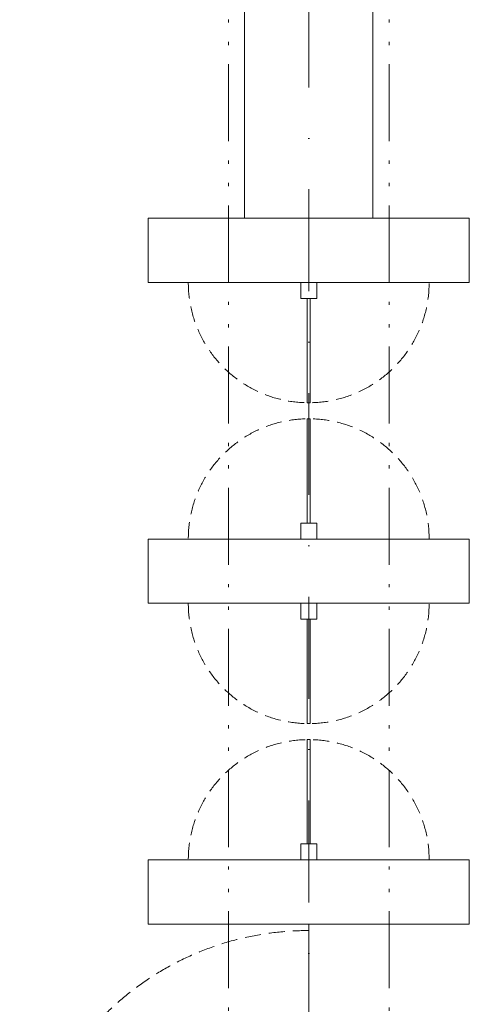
# Model space of a CAD drawing. Header units: millimetres. Extents: x 213386 to 459888, y 74252 to 208052.
# Tile 120 of 256: x 391727 to 393127, y 154232 to 157301. Entities that reach past the tile are written whole.
import ezdxf

# ---------------------------------------------------------------- set-up
doc = ezdxf.new("R2010")
doc.units = ezdxf.units.MM
for name, pattern in [('ACAD_ISO12W100', [22, 12, -3, 0.5, -3, 0.5, -3]), ('DASHED', [0.75, 0.5, -0.25]), ('ČERCHOVANÁ', [25.4, 12.7, -6.35, 0, -6.35])]:
    doc.linetypes.add(name, pattern=pattern)
for name, color, linetype, lineweight in [('Dveře', 255, 'Continuous', 0), ('NAD', 255, 'ACAD_ISO12W100', 0), ('OSY', 255, 'Continuous', 0), ('ŽB', 255, 'Continuous', 0)]:
    doc.layers.add(name, color=color, linetype=linetype, lineweight=lineweight)

msp = doc.modelspace()

# ---------------------------------------------------------------- linework, layer by layer
at = {"layer": 'Dveře', "ltscale": 300}
msp.add_line((392626.638, 154482.154), (392626.638, 153532.154), dxfattribs=at)
for points in [[(392126.638, 156482.154), (392126.638, 156682.154), (393126.638, 156682.154), (393126.638, 156482.154)], [(392601.638, 156432.154), (392601.638, 156482.154), (392651.638, 156482.154), (392651.638, 156432.154)], [(392621.638, 156432.154), (392621.638, 156107.154), (392631.638, 156107.154), (392631.638, 156432.154)], [(392621.638, 156057.154), (392621.638, 155732.154), (392631.638, 155732.154), (392631.638, 156057.154)], [(392601.638, 155682.154), (392601.638, 155732.154), (392651.638, 155732.154), (392651.638, 155682.154)], [(392126.638, 155482.154), (392126.638, 155682.154), (393126.638, 155682.154), (393126.638, 155482.154)], [(392601.638, 155432.154), (392601.638, 155482.154), (392651.638, 155482.154), (392651.638, 155432.154)], [(392621.638, 155432.154), (392621.638, 155107.154), (392631.638, 155107.154), (392631.638, 155432.154)], [(392621.638, 155057.154), (392621.638, 154732.154), (392631.638, 154732.154), (392631.638, 155057.154)], [(392601.638, 154682.154), (392601.638, 154732.154), (392651.638, 154732.154), (392651.638, 154682.154)], [(392126.638, 154482.154), (392126.638, 154682.154), (393126.638, 154682.154), (393126.638, 154482.154)]]:
    msp.add_lwpolyline(points, close=True, dxfattribs=at)
at = {"layer": 'Dveře', "linetype": 'DASHED', "ltscale": 100}
for centre, radius, start, end in [((392626.638, 156482.154), 375, 180, 0), ((392626.638, 155682.154), 375, 0, 180), ((392626.638, 155482.154), 375, 180, 0), ((392626.638, 154682.154), 375, 0, 180), ((392626.638, 153562.134), 900, 90, 180)]:
    msp.add_arc(centre, radius, start, end, dxfattribs=at)
at = {"layer": 'NAD', "ltscale": 20}
for points in [[(392376.638, 147682.154), (392376.639, 167232.154)], [(392876.638, 147682.154), (392876.638, 166982.154)]]:
    msp.add_lwpolyline(points, dxfattribs=at)
at = {"layer": 'OSY', "linetype": 'ČERCHOVANÁ', "ltscale": 25}
msp.add_line((392626.638, 170109.563), (392626.638, 145530.044), dxfattribs=at)
at = {"layer": 'ŽB'}
msp.add_line((392826.638, 156682.154), (392426.638, 156682.154), dxfattribs=at)
msp.add_line((392826.638, 156682.154), (392426.638, 156682.154), dxfattribs=at)
for points in [[(392426.638, 156682.154), (392426.638, 157982.154)], [(392826.638, 156682.154), (392826.638, 157982.154)]]:
    msp.add_lwpolyline(points, close=True, dxfattribs=at)

doc.saveas('drawing.dxf')
